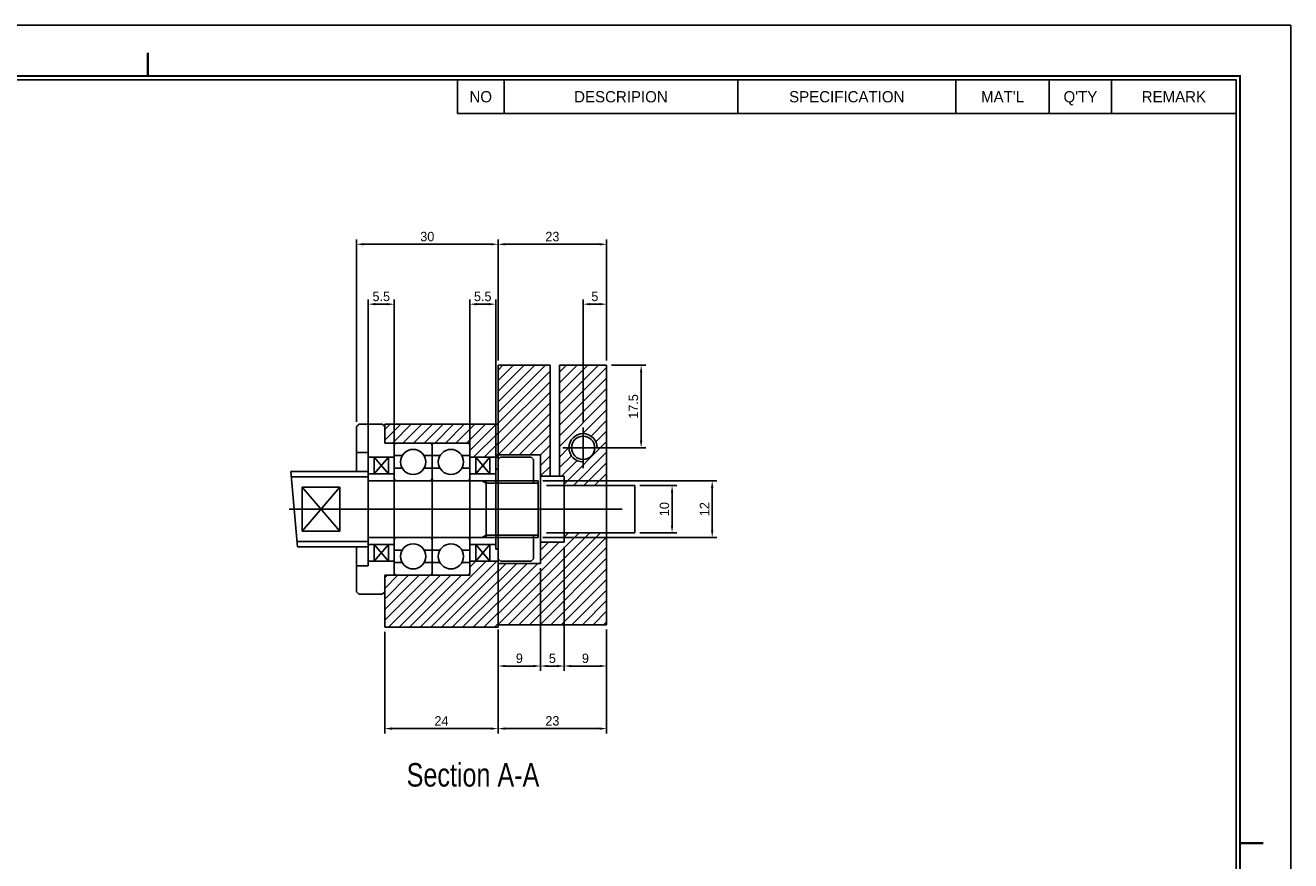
# Model space of a CAD drawing. Header units: millimetres. Extents: x 6885 to 7375, y -821 to -475.
# Tile 3 of 3: x 7107 to 7375, y -652 to -475. Entities that reach past the tile are written whole.
import ezdxf
from ezdxf.enums import TextEntityAlignment as Align

# ---------------------------------------------------------------- set-up
doc = ezdxf.new("R2010")
doc.units = ezdxf.units.MM
doc.header["$LTSCALE"] = 5
for name, pattern in [('CENTER', [50.8, 31.75, -6.35, 6.35, -6.35]), ('CENTER2', [28.575, 19.05, -3.175, 3.175, -3.175]), ('PHANTOM', [2.5, 1.25, -0.25, 0.25, -0.25, 0.25, -0.25])]:
    doc.linetypes.add(name, pattern=pattern)
for name, color, linetype in [('center', 1, 'CENTER'), ('phantom', 6, 'PHANTOM'), ('가는실선', 1, 'Continuous'), ('외형선', 3, 'Continuous'), ('중심선', 1, 'CENTER2'), ('피치선', 1, 'Continuous')]:
    doc.layers.add(name, color=color, linetype=linetype)
doc.styles.add('H', font='txt')
doc.dimstyles.new('1', dxfattribs={"dimtxt": 2, "dimasz": 1.5, "dimexe": 1, "dimexo": 1, "dimgap": 0.6, "dimtad": 1, "dimdec": 3, "dimdsep": 46, "dimtxsty": 'H', "dimcen": 2.5, "dimclrd": 1, "dimclre": 1, "dimclrt": 3, "dimazin": 2, "dimtfac": 1, "dimtdec": 3, "dimtmove": 0, "dimatfit": 3, "dimfxl": 1, "dimtzin": 0, "dimarcsym": 0})

# ---------------------------------------------------------------- blocks, each defined once
blk = doc.blocks.new('*D64')
at = {"layer": 'Defpoints', "color": 0}
for p in [(7235.75, -572.06), (7235.75, -582.06), (7243.61, -582.06)]:
    blk.add_point(p, dxfattribs=at)
at = {"layer": '외형선', "color": 1, "lineweight": -2}
for p, q in [((7236.75, -572.06), (7244.61, -572.06)), ((7243.61, -573.56), (7243.61, -580.56)), ((7236.75, -582.06), (7244.61, -582.06))]:
    blk.add_line(p, q, dxfattribs=at)
at = {"layer": '외형선', "color": 1}
for points in [[(7243.86, -573.56), (7243.36, -573.56), (7243.61, -572.06)], [(7243.36, -580.56), (7243.86, -580.56), (7243.61, -582.06)]]:
    blk.add_solid(points, dxfattribs=at)
at = {"layer": '외형선', "color": 3, "insert": (7241.99, -577.06), "char_height": 2, "attachment_point": 5, "rotation": 90, "style": 'H'}
blk.add_mtext('10', dxfattribs=at)
blk = doc.blocks.new('*D65')
at = {"layer": 'Defpoints', "color": 0}
for p in [(7215.25, -571.06), (7215.25, -583.06), (7252.11, -583.06)]:
    blk.add_point(p, dxfattribs=at)
at = {"layer": '외형선', "color": 1, "lineweight": -2}
for p, q in [((7216.25, -571.06), (7253.11, -571.06)), ((7252.11, -572.56), (7252.11, -581.56)), ((7216.25, -583.06), (7253.11, -583.06))]:
    blk.add_line(p, q, dxfattribs=at)
at = {"layer": '외형선', "color": 1}
for points in [[(7252.36, -572.56), (7251.86, -572.56), (7252.11, -571.06)], [(7251.86, -581.56), (7252.36, -581.56), (7252.11, -583.06)]]:
    blk.add_solid(points, dxfattribs=at)
at = {"layer": '외형선', "color": 3, "insert": (7250.48, -577.06), "char_height": 2, "attachment_point": 5, "rotation": 90, "style": 'H'}
blk.add_mtext('12', dxfattribs=at)
blk = doc.blocks.new('*D66')
at = {"layer": 'Defpoints', "color": 0}
for p in [(7182.75, -602.06), (7206.75, -602.06), (7206.75, -623.55)]:
    blk.add_point(p, dxfattribs=at)
at = {"layer": '외형선', "color": 1, "lineweight": -2}
for p, q in [((7182.75, -603.06), (7182.75, -624.55)), ((7206.75, -603.06), (7206.75, -624.55)), ((7184.25, -623.55), (7205.25, -623.55))]:
    blk.add_line(p, q, dxfattribs=at)
at = {"layer": '외형선', "color": 1}
for points in [[(7184.25, -623.3), (7184.25, -623.8), (7182.75, -623.55)], [(7205.25, -623.8), (7205.25, -623.3), (7206.75, -623.55)]]:
    blk.add_solid(points, dxfattribs=at)
at = {"layer": '외형선', "color": 3, "insert": (7194.75, -621.92), "char_height": 2, "attachment_point": 5, "style": 'H'}
blk.add_mtext('24', dxfattribs=at)
blk = doc.blocks.new('*D67')
at = {"layer": 'Defpoints', "color": 0}
for p in [(7206.75, -602.06), (7229.75, -601.56), (7206.75, -623.55)]:
    blk.add_point(p, dxfattribs=at)
at = {"layer": '외형선', "color": 1, "lineweight": -2}
for p, q in [((7206.75, -603.06), (7206.75, -624.55)), ((7229.75, -602.56), (7229.75, -624.55)), ((7228.25, -623.55), (7208.25, -623.55))]:
    blk.add_line(p, q, dxfattribs=at)
at = {"layer": '외형선', "color": 1}
for points in [[(7208.25, -623.3), (7208.25, -623.8), (7206.75, -623.55)], [(7228.25, -623.8), (7228.25, -623.3), (7229.75, -623.55)]]:
    blk.add_solid(points, dxfattribs=at)
at = {"layer": '외형선', "color": 3, "insert": (7218.25, -621.92), "char_height": 2, "attachment_point": 5, "style": 'H'}
blk.add_mtext('23', dxfattribs=at)
blk = doc.blocks.new('*D68')
at = {"layer": 'Defpoints', "color": 0}
for p in [(7206.75, -520.95), (7206.75, -546.56), (7176.75, -559.56)]:
    blk.add_point(p, dxfattribs=at)
at = {"layer": '외형선', "color": 1, "lineweight": -2}
for p, q in [((7176.75, -558.56), (7176.75, -519.95)), ((7206.75, -545.56), (7206.75, -519.95)), ((7178.25, -520.95), (7205.25, -520.95))]:
    blk.add_line(p, q, dxfattribs=at)
at = {"layer": '외형선', "color": 1}
for points in [[(7178.25, -520.7), (7178.25, -521.2), (7176.75, -520.95)], [(7205.25, -521.2), (7205.25, -520.7), (7206.75, -520.95)]]:
    blk.add_solid(points, dxfattribs=at)
at = {"layer": '외형선', "color": 3, "insert": (7191.75, -519.33), "char_height": 2, "attachment_point": 5, "style": 'H'}
blk.add_mtext('30', dxfattribs=at)
blk = doc.blocks.new('*D69')
at = {"layer": 'Defpoints', "color": 0}
for p in [(7206.75, -520.95), (7206.75, -546.56), (7229.75, -546.56)]:
    blk.add_point(p, dxfattribs=at)
at = {"layer": '외형선', "color": 1, "lineweight": -2}
for p, q in [((7206.75, -545.56), (7206.75, -519.95)), ((7229.75, -545.56), (7229.75, -519.95)), ((7228.25, -520.95), (7208.25, -520.95))]:
    blk.add_line(p, q, dxfattribs=at)
at = {"layer": '외형선', "color": 1}
for points in [[(7208.25, -520.7), (7208.25, -521.2), (7206.75, -520.95)], [(7228.25, -521.2), (7228.25, -520.7), (7229.75, -520.95)]]:
    blk.add_solid(points, dxfattribs=at)
at = {"layer": '외형선', "color": 3, "insert": (7218.25, -519.33), "char_height": 2, "attachment_point": 5, "style": 'H'}
blk.add_mtext('23', dxfattribs=at)
blk = doc.blocks.new('*D70')
at = {"layer": 'Defpoints', "color": 0}
for p in [(7224.75, -533.64), (7229.75, -546.56), (7224.75, -559.76)]:
    blk.add_point(p, dxfattribs=at)
at = {"layer": '외형선', "color": 1, "lineweight": -2}
for p, q in [((7224.75, -558.76), (7224.75, -532.64)), ((7229.75, -545.56), (7229.75, -532.64)), ((7228.25, -533.64), (7226.25, -533.64))]:
    blk.add_line(p, q, dxfattribs=at)
at = {"layer": '외형선', "color": 1}
for points in [[(7226.25, -533.39), (7226.25, -533.89), (7224.75, -533.64)], [(7228.25, -533.89), (7228.25, -533.39), (7229.75, -533.64)]]:
    blk.add_solid(points, dxfattribs=at)
at = {"layer": '외형선', "color": 3, "insert": (7227.25, -532.01), "char_height": 2, "attachment_point": 5, "style": 'H'}
blk.add_mtext('5', dxfattribs=at)
blk = doc.blocks.new('*D71')
at = {"layer": 'Defpoints', "color": 0}
for p in [(7229.75, -546.56), (7227.75, -564.06), (7237.06, -564.06)]:
    blk.add_point(p, dxfattribs=at)
at = {"layer": '외형선', "color": 1, "lineweight": -2}
for p, q in [((7230.75, -546.56), (7238.06, -546.56)), ((7237.06, -548.06), (7237.06, -562.56)), ((7228.75, -564.06), (7238.06, -564.06))]:
    blk.add_line(p, q, dxfattribs=at)
at = {"layer": '외형선', "color": 1}
for points in [[(7237.31, -548.06), (7236.81, -548.06), (7237.06, -546.56)], [(7236.81, -562.56), (7237.31, -562.56), (7237.06, -564.06)]]:
    blk.add_solid(points, dxfattribs=at)
at = {"layer": '외형선', "color": 3, "insert": (7235.43, -555.31), "char_height": 2, "attachment_point": 5, "rotation": 90, "style": 'H'}
blk.add_mtext('17.5', dxfattribs=at)
blk = doc.blocks.new('*D72')
at = {"layer": 'Defpoints', "color": 0}
for p in [(7179.25, -533.64), (7179.25, -569.56), (7184.75, -569.56)]:
    blk.add_point(p, dxfattribs=at)
at = {"layer": '외형선', "color": 1, "lineweight": -2}
for p, q in [((7179.25, -568.56), (7179.25, -532.64)), ((7184.75, -568.56), (7184.75, -532.64)), ((7183.25, -533.64), (7180.75, -533.64))]:
    blk.add_line(p, q, dxfattribs=at)
at = {"layer": '외형선', "color": 1}
for points in [[(7180.75, -533.39), (7180.75, -533.89), (7179.25, -533.64)], [(7183.25, -533.89), (7183.25, -533.39), (7184.75, -533.64)]]:
    blk.add_solid(points, dxfattribs=at)
at = {"layer": '외형선', "color": 3, "insert": (7182, -532.01), "char_height": 2, "attachment_point": 5, "style": 'H'}
blk.add_mtext('5.5', dxfattribs=at)
blk = doc.blocks.new('*D73')
at = {"layer": 'Defpoints', "color": 0}
for p in [(7200.75, -533.64), (7200.75, -569.56), (7206.25, -569.56)]:
    blk.add_point(p, dxfattribs=at)
at = {"layer": '외형선', "color": 1, "lineweight": -2}
for p, q in [((7200.75, -568.56), (7200.75, -532.64)), ((7206.25, -568.56), (7206.25, -532.64)), ((7204.75, -533.64), (7202.25, -533.64))]:
    blk.add_line(p, q, dxfattribs=at)
at = {"layer": '외형선', "color": 1}
for points in [[(7202.25, -533.39), (7202.25, -533.89), (7200.75, -533.64)], [(7204.75, -533.89), (7204.75, -533.39), (7206.25, -533.64)]]:
    blk.add_solid(points, dxfattribs=at)
at = {"layer": '외형선', "color": 3, "insert": (7203.5, -532.01), "char_height": 2, "attachment_point": 5, "style": 'H'}
blk.add_mtext('5.5', dxfattribs=at)
blk = doc.blocks.new('*D74')
at = {"layer": 'Defpoints', "color": 0}
for p in [(7215.75, -588.56), (7206.75, -601.56), (7215.75, -610.29)]:
    blk.add_point(p, dxfattribs=at)
at = {"layer": '외형선', "color": 1, "lineweight": -2}
for p, q in [((7215.75, -589.56), (7215.75, -611.29)), ((7206.75, -602.56), (7206.75, -611.29)), ((7208.25, -610.29), (7214.25, -610.29))]:
    blk.add_line(p, q, dxfattribs=at)
at = {"layer": '외형선', "color": 1}
for points in [[(7208.25, -610.04), (7208.25, -610.54), (7206.75, -610.29)], [(7214.25, -610.54), (7214.25, -610.04), (7215.75, -610.29)]]:
    blk.add_solid(points, dxfattribs=at)
at = {"layer": '외형선', "color": 3, "insert": (7211.25, -608.67), "char_height": 2, "attachment_point": 5, "style": 'H'}
blk.add_mtext('9', dxfattribs=at)
blk = doc.blocks.new('*D75')
at = {"layer": 'Defpoints', "color": 0}
for p in [(7220.75, -584.06), (7215.75, -588.56), (7220.75, -610.29)]:
    blk.add_point(p, dxfattribs=at)
at = {"layer": '외형선', "color": 1, "lineweight": -2}
for p, q in [((7220.75, -585.06), (7220.75, -611.29)), ((7215.75, -589.56), (7215.75, -611.29)), ((7217.25, -610.29), (7219.25, -610.29))]:
    blk.add_line(p, q, dxfattribs=at)
at = {"layer": '외형선', "color": 1}
for points in [[(7217.25, -610.04), (7217.25, -610.54), (7215.75, -610.29)], [(7219.25, -610.54), (7219.25, -610.04), (7220.75, -610.29)]]:
    blk.add_solid(points, dxfattribs=at)
at = {"layer": '외형선', "color": 3, "insert": (7218.25, -608.67), "char_height": 2, "attachment_point": 5, "style": 'H'}
blk.add_mtext('5', dxfattribs=at)
blk = doc.blocks.new('*D76')
at = {"layer": 'Defpoints', "color": 0}
for p in [(7220.75, -584.06), (7229.75, -601.56), (7229.75, -610.29)]:
    blk.add_point(p, dxfattribs=at)
at = {"layer": '외형선', "color": 1, "lineweight": -2}
for p, q in [((7220.75, -585.06), (7220.75, -611.29)), ((7229.75, -602.56), (7229.75, -611.29)), ((7222.25, -610.29), (7228.25, -610.29))]:
    blk.add_line(p, q, dxfattribs=at)
at = {"layer": '외형선', "color": 1}
for points in [[(7222.25, -610.04), (7222.25, -610.54), (7220.75, -610.29)], [(7228.25, -610.54), (7228.25, -610.04), (7229.75, -610.29)]]:
    blk.add_solid(points, dxfattribs=at)
at = {"layer": '외형선', "color": 3, "insert": (7225.25, -608.67), "char_height": 2, "attachment_point": 5, "style": 'H'}
blk.add_mtext('9', dxfattribs=at)
blk = doc.blocks.new('A4도각')
at = {"layer": '가는실선'}
for p, q in [((196, 203), (196, 198.67)), ((226, 203), (226, 198.67)), ((254, 203), (254, 198.67)), ((266, 203), (266, 198.67)), ((274, 203), (274, 198.67)), ((190, 198.67), (290, 198.67))]:
    blk.add_line(p, q, dxfattribs=at)
at = {"layer": '외형선'}
blk.add_line((190, 203), (190, 198.67), dxfattribs=at)
at = {"layer": '외형선', "color": 0}
blk.add_lwpolyline([(297, 210), (0, 210), (0, 0), (297, 0)], close=True, dxfattribs=at)
at = {"layer": '외형선', "const_width": 0.3}
for points in [[(150.25, 203.5), (150.25, 206.5)], [(290.5, 105), (293.5, 105)]]:
    blk.add_lwpolyline(points, dxfattribs=at)
at = {"layer": '외형선', "const_width": 0.25}
blk.add_lwpolyline([(290.5, 6.5), (290.5, 203.5), (10, 203.5), (10, 6.5)], close=True, dxfattribs=at)
at = {"layer": '외형선'}
blk.add_lwpolyline([(290, 7), (290, 203), (10.5, 203), (10.5, 7)], close=True, dxfattribs=at)
at = {"color": 3}
for tag, height, p in [('REASONOFREVISIONS', 1.25, (88.5, 15.75)), ('REVISIONER', 1.25, (114.5, 15.75)), ('CHECKER', 1.25, (127.5, 15.75)), ('REVISIONDATE', 1.25, (140.5, 15.75)), ('HEATTREAT', 0.8, (153.5, 14)), ('SCALE', 1.5, (257.25, 10.25)), ('DATE', 1.5, (281.75, 10.25)), ('APRROVEDFINISH', 0.8, (153.5, 8.8))]:
    blk.add_attdef(tag, text='', height=height, dxfattribs=at).set_placement(p, align=Align.MIDDLE_CENTER)
for tag, p in [('필렛', (179.25, 10.9)), ('모따기', (179.25, 8.3))]:
    blk.add_attdef(tag, text='', height=1.15, dxfattribs=at).set_placement(p, align=Align.MIDDLE_LEFT)
at = {"layer": '외형선'}
for s, p in [('NO', (193, 200.83)), ('DESCRIPION', (211, 200.83)), ('SPECIFICATION', (240, 200.83)), ("MAT'L", (260, 200.83)), ("Q'TY", (270, 200.83)), ('REMARK', (282, 200.83))]:
    blk.add_text(s, height=1.444, dxfattribs=at).set_placement(p, align=Align.MIDDLE_CENTER)
for tag, height, p in [('APPROVED', 1.5, (219.75, 30.83)), ('도면타이틀', 5, (265.5, 26.5)), ('CHECKED', 1.5, (219.75, 26.5)), ('DRAWED', 1.5, (219.75, 22.17)), ('도면번호', 2.5, (270.25, 16.75)), ('도면SIZE', 2, (237.76, 11.44))]:
    blk.add_attdef(tag, text='', height=height, dxfattribs=at).set_placement(p, align=Align.MIDDLE_CENTER)

msp = doc.modelspace()

# ---------------------------------------------------------------- hatches: boundary and pattern name
at = {"layer": '외형선', "transparency": 33554687}
h = msp.add_hatch(dxfattribs=at)
h.set_pattern_fill('ANSI31', color=256, scale=0.5, style=0)
h.set_pattern_definition([(45, (-249.711, 453.1002), (-1.122532, 1.122532), [])])
h.paths.add_polyline_path([(7229.7518, -572.0588), (7229.7518, -546.5588), (7219.7518, -546.5588), (7219.7518, -570.0588), (7220.7518, -570.0588), (7220.7518, -572.0588)])
h.paths.add_polyline_path([(7215.7518, -565.5588), (7215.7518, -570.0588), (7217.7518, -570.0588), (7217.7518, -546.5588), (7206.7518, -546.5588), (7206.7518, -559.0588), (7206.7518, -565.5588), (7211.7518, -565.5588)])
h.paths.add_polyline_path([(7220.7518, -582.0588), (7220.7518, -584.0588), (7215.7518, -584.0588), (7215.7518, -588.5588), (7206.7518, -588.5588), (7206.7518, -601.5588), (7229.7518, -601.5588), (7229.7518, -582.0588)])
h.paths.add_polyline_path([(7221.7518, -564.0588, -0.41421356), (7224.7518, -561.0588, -0.41421356), (7227.7518, -564.0588), (7227.2106, -564.0588, -0.41421356), (7224.7518, -566.5175), (7224.7518, -567.0588, -0.41421356)], flags=16)
at = {"layer": '외형선'}
h = msp.add_hatch(dxfattribs=at)
h.set_pattern_fill('ANSI31', color=256, scale=0.5, style=0)
h.set_pattern_definition([(45, (7119.3973, -666.1854), (-1.122532, 1.122532), [])])
h.paths.add_polyline_path([(7206.7518, -559.0588), (7182.7518, -559.0588), (7182.7518, -563.0588), (7200.7518, -563.0588), (7200.7518, -566.0588), (7206.7518, -566.0588)])
h.paths.add_polyline_path([(7206.7518, -588.0588), (7200.7518, -588.0588), (7200.7518, -591.0588), (7194.7518, -591.0588), (7194.7518, -602.0588), (7206.7518, -602.0588)])
h.paths.add_polyline_path([(7194.7518, -591.0588), (7182.7518, -591.0588), (7182.7518, -602.0588), (7194.7518, -602.0588)])

# ---------------------------------------------------------------- linework, layer by layer
at = {"layer": 'center', "ltscale": 0.5}
msp.add_line((7233.0129, -577.0588), (7162.4702, -577.0588), dxfattribs=at)
at = {"layer": 'phantom', "ltscale": 3}
for p, q in [((7179.2518, -569.0588), (7162.8535, -569.0588)), ((7162.8535, -569.0588), (7164.2533, -585.0588)), ((7179.2518, -570.2088), (7162.9541, -570.2088)), ((7173.2518, -572.3951), (7165.2518, -581.7225)), ((7165.2518, -572.3951), (7173.2518, -581.7225)), ((7165.2518, -572.3951), (7173.2518, -572.3951)), ((7165.2518, -572.3951), (7165.2518, -581.7225)), ((7173.2518, -572.3951), (7173.2518, -581.7225)), ((7204.2518, -571.5588), (7203.3858, -571.0588)), ((7204.2518, -583.0588), (7204.2518, -571.0588)), ((7206.2518, -571.5588), (7204.2518, -571.5588)), ((7214.2518, -571.5588), (7206.2518, -571.5588)), ((7215.2518, -571.0588), (7214.2518, -571.0588)), ((7215.2518, -571.5588), (7214.2518, -571.5588)), ((7215.2518, -583.0588), (7215.2518, -571.0588)), ((7235.7518, -572.0588), (7215.2518, -572.0588)), ((7235.7518, -582.0588), (7235.7518, -572.0588)), ((7165.2518, -581.7225), (7173.2518, -581.7225)), ((7179.2518, -583.9088), (7164.1527, -583.9088)), ((7204.2518, -582.5588), (7203.3858, -583.0588)), ((7206.2518, -582.5588), (7204.2518, -582.5588)), ((7214.2518, -582.5588), (7206.2518, -582.5588)), ((7215.2518, -582.5588), (7214.2518, -582.5588)), ((7215.2518, -583.0588), (7214.2518, -583.0588)), ((7235.7518, -582.0588), (7215.2518, -582.0588)), ((7179.2518, -585.0588), (7164.2533, -585.0588))]:
    msp.add_line(p, q, dxfattribs=at)
at = {"layer": '가는실선'}
msp.add_arc((7224.7518, -564.0588), 3, 0, 270, dxfattribs=at)
at = {"layer": '외형선'}
for p, q in [((7206.7518, -601.5588), (7206.7518, -546.5588)), ((7217.7518, -546.5588), (7206.7518, -546.5588)), ((7217.7518, -570.0588), (7217.7518, -546.5588)), ((7219.7518, -570.0588), (7219.7518, -546.5588)), ((7229.7518, -546.5588), (7219.7518, -546.5588)), ((7229.7518, -601.5588), (7229.7518, -546.5588)), ((7176.7518, -569.0588), (7176.7518, -559.5588)), ((7177.2518, -559.0588), (7182.2518, -559.0588)), ((7182.7518, -559.0588), (7206.7518, -559.0588)), ((7182.7518, -563.0588), (7182.7518, -559.0588)), ((7206.7518, -559.0588), (7206.7518, -568.5588)), ((7176.7518, -565.0588), (7179.2518, -565.0588)), ((7179.2518, -565.0588), (7179.2518, -583.0588)), ((7182.7518, -563.0588), (7200.7518, -563.0588)), ((7184.7518, -563.0588), (7184.7518, -571.0588)), ((7184.7518, -590.5588), (7184.7518, -563.5588)), ((7185.2518, -563.0588), (7192.2518, -563.0588)), ((7192.7518, -563.5588), (7192.7518, -590.5588)), ((7200.2518, -563.0588), (7193.2518, -563.0588)), ((7200.7518, -563.0588), (7200.7518, -571.0588)), ((7200.7518, -590.5588), (7200.7518, -563.5588)), ((7215.7518, -565.5588), (7206.7518, -565.5588)), ((7215.7518, -588.5588), (7215.7518, -565.5588)), ((7179.2518, -566.0588), (7184.7518, -566.0588)), ((7180.5018, -566.0588), (7183.5018, -569.5588)), ((7180.5018, -569.5588), (7183.5018, -566.0588)), ((7180.5018, -569.5588), (7180.5018, -566.0588)), ((7183.5018, -569.5588), (7183.5018, -566.0588)), ((7186.4427, -565.7256), (7184.7518, -565.7256)), ((7192.7518, -565.7256), (7191.0609, -565.7256)), ((7192.7518, -565.7256), (7194.4427, -565.7256)), ((7199.0609, -565.7256), (7200.7518, -565.7256)), ((7200.7518, -566.0588), (7206.7518, -566.0588)), ((7202.0018, -566.0588), (7205.0018, -569.5588)), ((7202.0018, -569.5588), (7205.0018, -566.0588)), ((7202.0018, -569.5588), (7202.0018, -566.0588)), ((7205.0018, -569.5588), (7205.0018, -566.0588)), ((7207.2518, -566.0588), (7206.7518, -566.5588)), ((7206.7518, -568.5588), (7206.7518, -566.5588)), ((7213.7518, -566.0588), (7207.2518, -566.0588)), ((7213.7518, -566.0588), (7214.2518, -566.5588)), ((7214.2518, -566.5588), (7214.2518, -571.5588)), ((7179.2518, -569.5588), (7184.7518, -569.5588)), ((7184.7518, -569.5588), (7179.2518, -569.5588)), ((7186.4427, -568.392), (7184.7518, -568.392)), ((7192.7518, -568.392), (7191.0609, -568.392)), ((7192.7518, -568.392), (7194.4427, -568.392)), ((7199.0609, -568.392), (7200.7518, -568.392)), ((7200.7518, -569.5588), (7206.2518, -569.5588)), ((7206.2518, -569.5588), (7200.7518, -569.5588)), ((7206.7518, -568.5588), (7206.2518, -568.5588)), ((7206.2518, -568.5588), (7206.2518, -571.0588)), ((7220.7518, -570.0588), (7215.7518, -570.0588)), ((7220.7518, -584.0588), (7220.7518, -570.0588)), ((7179.2518, -571.0588), (7206.2518, -571.0588)), ((7206.2518, -571.0588), (7179.2518, -571.0588)), ((7192.2518, -571.0588), (7185.2518, -571.0588)), ((7193.2518, -571.0588), (7200.2518, -571.0588)), ((7206.2518, -585.5588), (7206.2518, -571.0588)), ((7229.7518, -572.0588), (7220.7518, -572.0588)), ((7179.2518, -583.0588), (7206.2518, -583.0588)), ((7179.2518, -589.0588), (7179.2518, -583.0588)), ((7206.2518, -583.0588), (7179.2518, -583.0588)), ((7184.7518, -591.0588), (7184.7518, -583.0588)), ((7185.2518, -583.0588), (7192.2518, -583.0588)), ((7200.2518, -583.0588), (7193.2518, -583.0588)), ((7200.7518, -591.0588), (7200.7518, -583.0588)), ((7214.2518, -587.5588), (7214.2518, -582.5588)), ((7220.7518, -584.0588), (7215.7518, -584.0588)), ((7229.7518, -582.0588), (7220.7518, -582.0588)), ((7176.7518, -594.5588), (7176.7518, -585.0588)), ((7179.2518, -584.5588), (7184.7518, -584.5588)), ((7184.7518, -584.5588), (7179.2518, -584.5588)), ((7180.5018, -584.5588), (7180.5018, -588.0588)), ((7180.5018, -584.5588), (7183.5018, -588.0588)), ((7180.5018, -588.0588), (7183.5018, -584.5588)), ((7183.5018, -584.5588), (7183.5018, -588.0588)), ((7186.4427, -585.7256), (7184.7518, -585.7256)), ((7192.7518, -585.7256), (7191.0609, -585.7256)), ((7192.7518, -585.7256), (7194.4427, -585.7256)), ((7199.0609, -585.7256), (7200.7518, -585.7256)), ((7200.7518, -584.5588), (7206.2518, -584.5588)), ((7206.2518, -584.5588), (7200.7518, -584.5588)), ((7202.0018, -584.5588), (7202.0018, -588.0588)), ((7202.0018, -584.5588), (7205.0018, -588.0588)), ((7202.0018, -588.0588), (7205.0018, -584.5588)), ((7205.0018, -584.5588), (7205.0018, -588.0588)), ((7206.7518, -585.5588), (7206.2518, -585.5588)), ((7206.7518, -602.0588), (7206.7518, -585.5588)), ((7206.7518, -585.5588), (7206.7518, -587.5588)), ((7176.7518, -589.0588), (7179.2518, -589.0588)), ((7179.2518, -588.0588), (7184.7518, -588.0588)), ((7186.4427, -588.392), (7184.7518, -588.392)), ((7192.7518, -588.392), (7191.0609, -588.392)), ((7192.7518, -588.392), (7194.4427, -588.392)), ((7199.0609, -588.392), (7200.7518, -588.392)), ((7200.7518, -588.0588), (7206.7518, -588.0588)), ((7206.7518, -587.5588), (7207.2518, -588.0588)), ((7215.7518, -588.5588), (7206.7518, -588.5588)), ((7213.7518, -588.0588), (7207.2518, -588.0588)), ((7214.2518, -587.5588), (7213.7518, -588.0588)), ((7182.7518, -602.0588), (7182.7518, -591.0588)), ((7182.7518, -591.0588), (7200.7518, -591.0588)), ((7192.2518, -591.0588), (7185.2518, -591.0588)), ((7193.2518, -591.0588), (7200.2518, -591.0588)), ((7176.7518, -594.5588), (7177.2518, -595.0588)), ((7177.2518, -595.0588), (7182.2518, -595.0588)), ((7182.7518, -602.0588), (7206.7518, -602.0588)), ((7229.7518, -601.5588), (7206.7518, -601.5588))]:
    msp.add_line(p, q, dxfattribs=at)
for centre, radius in [((7224.7518, -564.0588), 2.4587), ((7188.7518, -567.0588), 2.6664), ((7196.7518, -567.0588), 2.6664), ((7188.7518, -587.0588), 2.6664), ((7196.7518, -587.0588), 2.6664)]:
    msp.add_circle(centre, radius, dxfattribs=at)
for centre, start, end in [((7185.2518, -563.5588), 90, 180), ((7192.2518, -563.5588), 0, 90), ((7193.2518, -563.5588), 90, 180), ((7200.2518, -563.5588), 0, 90), ((7185.2518, -570.5588), 180, 270), ((7192.2518, -570.5588), 270, 0), ((7193.2518, -570.5588), 180, 270), ((7200.2518, -570.5588), 270, 0), ((7185.2518, -583.5588), 90, 180), ((7192.2518, -583.5588), 0, 90), ((7193.2518, -583.5588), 90, 180), ((7200.2518, -583.5588), 0, 90), ((7185.2518, -590.5588), 180, 270), ((7192.2518, -590.5588), 270, 0), ((7193.2518, -590.5588), 180, 270), ((7200.2518, -590.5588), 270, 0)]:
    msp.add_arc(centre, 0.5, start, end, dxfattribs=at)
for points in [[(7177.2518, -559.0588), (7177.0851, -559.2255), (7176.9184, -559.3922), (7176.7518, -559.5588)], [(7182.2518, -559.0588), (7182.4186, -559.2255), (7182.5852, -559.3922), (7182.7518, -559.5588)], [(7182.7518, -594.5588), (7182.5852, -594.7254), (7182.4186, -594.8921), (7182.2518, -595.0588)]]:
    msp.add_open_spline(points, degree=3, dxfattribs=at)
at = {"layer": '중심선'}
for p, q in [((7224.7518, -568.3588), (7224.7518, -559.7588)), ((7229.0518, -564.0588), (7220.4518, -564.0588)), ((7230.7518, -577.0588), (7205.7518, -577.0588))]:
    msp.add_line(p, q, dxfattribs=at)
at = {"layer": '피치선'}
for p, q in [((7210.6018, -571.0588), (7206.2518, -571.0588)), ((7212.9018, -571.0588), (7210.6018, -571.0588)), ((7212.9018, -571.0588), (7214.2518, -571.0588)), ((7214.2518, -583.0588), (7206.2518, -583.0588))]:
    msp.add_line(p, q, dxfattribs=at)

# ---------------------------------------------------------------- block references
at = {"xscale": 1.65, "yscale": 1.65, "zscale": 1.65}
msp.add_blockref('A4도각', (6884.6276, -821.0655), dxfattribs=at)

# ---------------------------------------------------------------- texts
at = {"layer": '외형선', "width": 0.8}
msp.add_text('Section A-A', height=4.97664, dxfattribs=at).set_placement((7187.3729, -635.832))

# ---------------------------------------------------------------- dimensions: what is measured, and where the dimension line sits
at = {"layer": '외형선'}
for base, p1, p2, picture, middle in [((7206.7518, -520.953), (7176.7518, -559.5588), (7206.7518, -546.5588), '*D68', (7191.7518, -519.3277)), ((7206.7518, -520.953), (7229.7518, -546.5588), (7206.7518, -546.5588), '*D69', (7218.2518, -519.3277)), ((7179.2518, -533.6357), (7184.7518, -569.5588), (7179.2518, -569.5588), '*D72', (7182.0018, -532.0118)), ((7200.7518, -533.6357), (7206.2518, -569.5588), (7200.7518, -569.5588), '*D73', (7203.5018, -532.0118)), ((7224.7518, -533.6357), (7229.7518, -546.5588), (7224.7518, -559.7588), '*D70', (7227.2518, -532.0118)), ((7220.7518, -610.2947), (7215.7518, -588.5588), (7220.7518, -584.0588), '*D75', (7218.2518, -608.6708)), ((7229.7518, -610.2947), (7220.7518, -584.0588), (7229.7518, -601.5588), '*D76', (7225.2518, -608.6694)), ((7215.7518, -610.2947), (7206.7518, -601.5588), (7215.7518, -588.5588), '*D74', (7211.2518, -608.6694)), ((7206.7518, -623.5474), (7182.7518, -602.0588), (7206.7518, -602.0588), '*D66', (7194.7518, -621.9208)), ((7206.7518, -623.5474), (7229.7518, -601.5588), (7206.7518, -602.0588), '*D67', (7218.2518, -621.9221))]:
    dim = msp.add_linear_dim(base=base, p1=p1, p2=p2, dimstyle='1', dxfattribs=at)
    dim.commit()
    dim.dimension.update_dxf_attribs({"geometry": picture, "text_midpoint": middle})
for base, p1, p2, picture, middle in [((7237.061, -564.0588), (7229.7518, -546.5588), (7227.7518, -564.0588), '*D71', (7235.433, -555.3088)), ((7252.1119, -583.0588), (7215.2518, -571.0588), (7215.2518, -583.0588), '*D65', (7250.484, -577.0588)), ((7243.6137, -582.0588), (7235.7518, -572.0588), (7235.7518, -582.0588), '*D64', (7241.9857, -577.0588))]:
    dim = msp.add_linear_dim(base=base, p1=p1, p2=p2, angle=90, dimstyle='1', dxfattribs=at)
    dim.commit()
    dim.dimension.update_dxf_attribs({"geometry": picture, "text_midpoint": middle})

doc.saveas('drawing.dxf')
